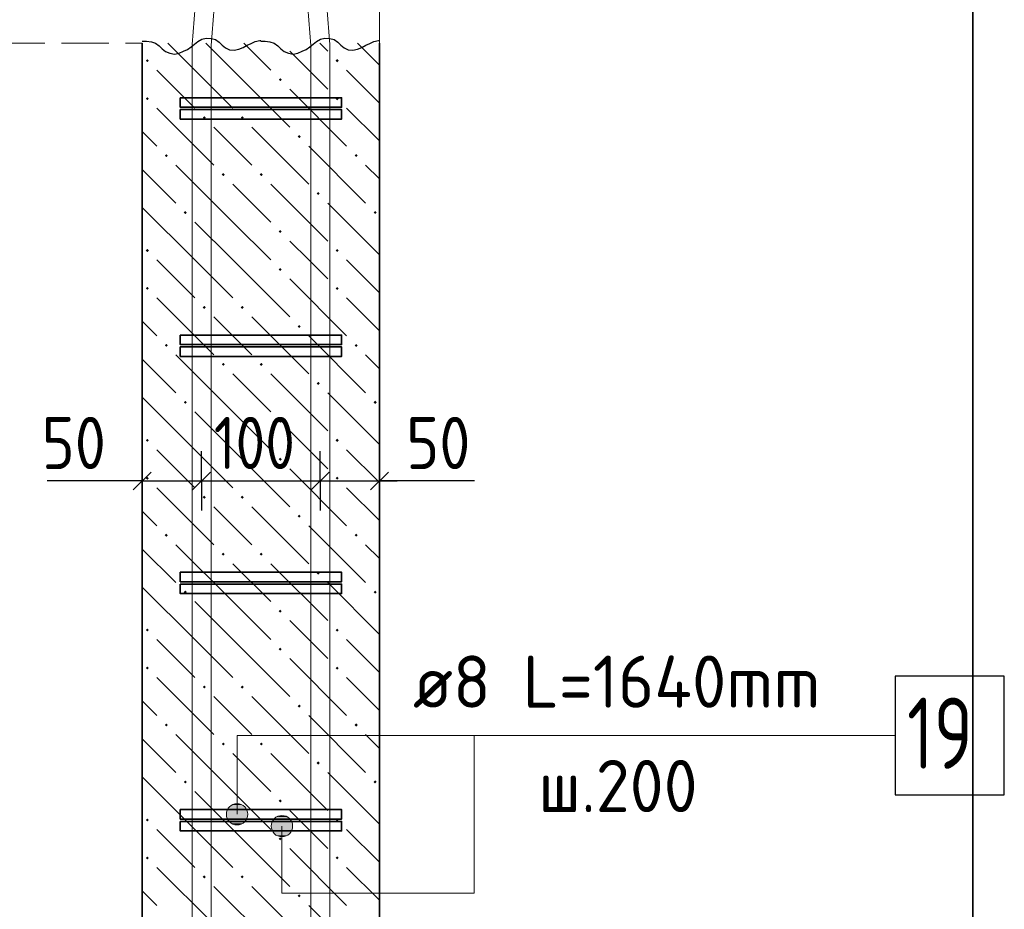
# Model space of a CAD drawing. Header units: millimetres. Extents: x 0 to 42000, y 0 to 29700.
# Tile 3 of 12: x 7283 to 11432, y 15080 to 18829. Entities that reach past the tile are written whole.
import ezdxf

# ---------------------------------------------------------------- set-up
doc = ezdxf.new("R2010")
doc.units = ezdxf.units.MM
doc.linetypes.add('______2', pattern=[270, 200, -70])
for name, color, linetype, lineweight in [('S1 Продольная арматура', 7, 'Continuous', 35), ('Standard', 7, 'Continuous', 25), ('ЖБ Перекрытие верхний уровень', 7, '______2', 25), ('ЖБ Пилон', 7, 'Continuous', 35), ('Позиционная метка линия выноска', 7, 'Continuous', 13), ('Примечания', 7, 'Continuous', 13)]:
    doc.layers.add(name, color=color, linetype=linetype, lineweight=lineweight)
doc.layers.add('Размерная выноска', color=7, linetype='Continuous')
doc.layers.add('Хомут', color=7, linetype='Continuous', lineweight=25, true_color=0x6e3c1e)
doc.styles.add('ISOCPEUR', font='txt')

msp = doc.modelspace()

# ---------------------------------------------------------------- hatches: boundary and pattern name
at = {"layer": 'ЖБ Пилон', "linetype": 'Continuous', "lineweight": 18, "transparency": 33554687}
for points in [[(8381.067583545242, 18730.10864257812), (8380.82275390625, 18729.86450195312), (8380.578153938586, 18730.10864257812)], [(7814.324951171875, 18656.35375976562), (7820.831298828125, 18662.86010742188), (7827.3193359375, 18656.35375976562), (7820.831298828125, 18649.853515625)], [(8614.324951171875, 18656.35375976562), (8620.831298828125, 18662.86010742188), (8627.3193359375, 18656.35375976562), (8620.831298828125, 18649.853515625)], [(8374.322509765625, 18576.36108398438), (8380.82275390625, 18582.861328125), (8387.3291015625, 18576.36108398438), (8380.82275390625, 18569.85473632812)], [(7814.324951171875, 18496.3623046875), (7820.831298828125, 18502.86254882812), (7827.3193359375, 18496.3623046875), (7820.831298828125, 18489.85595703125)], [(8614.324951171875, 18496.3623046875), (8620.831298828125, 18502.86254882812), (8627.3193359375, 18496.3623046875), (8620.831298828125, 18489.85595703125)], [(8054.3212890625, 18416.36352539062), (8060.821533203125, 18422.8515625), (8067.32177734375, 18416.36352539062), (8060.821533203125, 18409.86328125)], [(8214.324951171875, 18416.36352539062), (8220.831298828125, 18422.8515625), (8227.3193359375, 18416.36352539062), (8220.831298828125, 18409.86328125)], [(8454.3212890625, 18336.3525390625), (8460.821533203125, 18342.85888671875), (8467.32177734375, 18336.3525390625), (8460.821533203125, 18329.86450195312)], [(7894.32373046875, 18256.35375976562), (7900.823974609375, 18262.86010742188), (7907.330322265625, 18256.35375976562), (7900.823974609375, 18249.853515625)], [(8694.32373046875, 18256.35375976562), (8700.823974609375, 18262.86010742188), (8707.330322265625, 18256.35375976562), (8700.823974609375, 18249.853515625)], [(8134.326171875, 18176.36108398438), (8140.8203125, 18182.861328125), (8147.320556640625, 18176.36108398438), (8140.8203125, 18169.85473632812)], [(8294.32373046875, 18176.36108398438), (8300.823974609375, 18182.861328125), (8307.330322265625, 18176.36108398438), (8300.823974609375, 18169.85473632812)], [(8534.326171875, 18096.3623046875), (8540.8203125, 18102.86254882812), (8547.320556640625, 18096.3623046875), (8540.8203125, 18089.85595703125)], [(7974.322509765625, 18016.36352539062), (7980.82275390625, 18022.8515625), (7987.3291015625, 18016.36352539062), (7980.82275390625, 18009.86328125)], [(8774.322509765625, 18016.36352539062), (8780.82275390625, 18022.8515625), (8787.3291015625, 18016.36352539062), (8780.82275390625, 18009.86328125)], [(8374.322509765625, 17936.3525390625), (8380.82275390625, 17942.85888671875), (8387.3291015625, 17936.3525390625), (8380.82275390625, 17929.86450195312)], [(7814.324951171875, 17856.35375976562), (7820.831298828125, 17862.86010742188), (7827.3193359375, 17856.35375976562), (7820.831298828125, 17849.853515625)], [(8614.324951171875, 17856.35375976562), (8620.831298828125, 17862.86010742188), (8627.3193359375, 17856.35375976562), (8620.831298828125, 17849.853515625)], [(8374.322509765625, 17776.36108398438), (8380.82275390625, 17782.861328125), (8387.3291015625, 17776.36108398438), (8380.82275390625, 17769.85473632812)], [(7814.324951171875, 17696.3623046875), (7820.831298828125, 17702.86254882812), (7827.3193359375, 17696.3623046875), (7820.831298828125, 17689.85595703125)], [(8614.324951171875, 17696.3623046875), (8620.831298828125, 17702.86254882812), (8627.3193359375, 17696.3623046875), (8620.831298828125, 17689.85595703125)], [(8054.3212890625, 17616.36352539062), (8060.821533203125, 17622.8515625), (8067.32177734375, 17616.36352539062), (8060.821533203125, 17609.86328125)], [(8214.324951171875, 17616.36352539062), (8220.831298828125, 17622.8515625), (8227.3193359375, 17616.36352539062), (8220.831298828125, 17609.86328125)], [(8454.3212890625, 17536.3525390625), (8460.821533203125, 17542.85888671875), (8467.32177734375, 17536.3525390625), (8460.821533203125, 17529.86450195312)], [(7894.32373046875, 17456.35375976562), (7900.823974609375, 17462.86010742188), (7907.330322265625, 17456.35375976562), (7900.823974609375, 17449.853515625)], [(8694.32373046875, 17456.35375976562), (8700.823974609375, 17462.86010742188), (8707.330322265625, 17456.35375976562), (8700.823974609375, 17449.853515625)], [(8134.326171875, 17376.36108398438), (8140.8203125, 17382.861328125), (8147.320556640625, 17376.36108398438), (8140.8203125, 17369.85473632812)], [(8294.32373046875, 17376.36108398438), (8300.823974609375, 17382.861328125), (8307.330322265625, 17376.36108398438), (8300.823974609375, 17369.85473632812)], [(8534.326171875, 17296.3623046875), (8540.8203125, 17302.86254882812), (8547.320556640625, 17296.3623046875), (8540.8203125, 17289.85595703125)], [(7974.322509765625, 17216.36352539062), (7980.82275390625, 17222.8515625), (7987.3291015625, 17216.36352539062), (7980.82275390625, 17209.85717773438)], [(8774.322509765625, 17216.36352539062), (8780.82275390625, 17222.8515625), (8787.3291015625, 17216.36352539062), (8780.82275390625, 17209.85717773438)], [(8374.322509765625, 17136.3525390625), (8380.82275390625, 17142.85888671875), (8387.3291015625, 17136.3525390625), (8380.82275390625, 17129.86450195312)], [(7814.324951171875, 17056.35375976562), (7820.831298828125, 17062.86010742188), (7827.3193359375, 17056.35375976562), (7820.831298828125, 17049.853515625)], [(8614.324951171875, 17056.35375976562), (8620.831298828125, 17062.86010742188), (8627.3193359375, 17056.35375976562), (8620.831298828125, 17049.853515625)], [(8374.322509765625, 16976.36108398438), (8380.82275390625, 16982.861328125), (8387.3291015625, 16976.36108398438), (8380.82275390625, 16969.85473632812)], [(7814.324951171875, 16896.3623046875), (7820.831298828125, 16902.86254882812), (7827.3193359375, 16896.3623046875), (7820.831298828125, 16889.85595703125)], [(8614.324951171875, 16896.3623046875), (8620.831298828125, 16902.86254882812), (8627.3193359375, 16896.3623046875), (8620.831298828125, 16889.85595703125)], [(8054.3212890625, 16816.36352539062), (8060.821533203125, 16822.8515625), (8067.32177734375, 16816.36352539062), (8060.821533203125, 16809.85717773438)], [(8214.324951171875, 16816.36352539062), (8220.831298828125, 16822.8515625), (8227.3193359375, 16816.36352539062), (8220.831298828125, 16809.85717773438)], [(8454.3212890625, 16736.3525390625), (8460.821533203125, 16742.85888671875), (8467.32177734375, 16736.3525390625), (8460.821533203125, 16729.86450195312)], [(7894.32373046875, 16656.35375976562), (7900.823974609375, 16662.86010742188), (7907.330322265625, 16656.35375976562), (7900.823974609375, 16649.853515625)], [(8694.32373046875, 16656.35375976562), (8700.823974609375, 16662.86010742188), (8707.330322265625, 16656.35375976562), (8700.823974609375, 16649.853515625)], [(8134.326171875, 16576.36108398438), (8140.8203125, 16582.861328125), (8147.320556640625, 16576.36108398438), (8140.8203125, 16569.85473632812)], [(8294.32373046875, 16576.36108398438), (8300.823974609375, 16582.861328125), (8307.330322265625, 16576.36108398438), (8300.823974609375, 16569.85473632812)], [(8534.326171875, 16496.3623046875), (8540.8203125, 16502.86254882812), (8547.320556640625, 16496.3623046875), (8540.8203125, 16489.85595703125)], [(7974.322509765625, 16416.36352539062), (7980.82275390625, 16422.8515625), (7987.3291015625, 16416.36352539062), (7980.82275390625, 16409.85717773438)], [(8774.322509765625, 16416.36352539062), (8780.82275390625, 16422.8515625), (8787.3291015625, 16416.36352539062), (8780.82275390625, 16409.85717773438)], [(8374.322509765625, 16336.3525390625), (8380.82275390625, 16342.85888671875), (8387.3291015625, 16336.3525390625), (8380.82275390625, 16329.86450195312)], [(7814.324951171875, 16256.35375976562), (7820.831298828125, 16262.86010742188), (7827.3193359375, 16256.35375976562), (7820.831298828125, 16249.853515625)], [(8614.324951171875, 16256.35375976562), (8620.831298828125, 16262.86010742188), (8627.3193359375, 16256.35375976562), (8620.831298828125, 16249.853515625)], [(8374.322509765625, 16176.35498046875), (8380.82275390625, 16182.861328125), (8387.3291015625, 16176.35498046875), (8380.82275390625, 16169.85473632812)], [(7814.324951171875, 16096.3623046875), (7820.831298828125, 16102.86254882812), (7827.3193359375, 16096.3623046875), (7820.831298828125, 16089.85595703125)], [(8614.324951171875, 16096.3623046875), (8620.831298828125, 16102.86254882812), (8627.3193359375, 16096.3623046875), (8620.831298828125, 16089.85595703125)], [(8054.3212890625, 16016.36352539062), (8060.821533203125, 16022.86376953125), (8067.32177734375, 16016.36352539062), (8060.821533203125, 16009.85717773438)], [(8214.324951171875, 16016.36352539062), (8220.831298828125, 16022.86376953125), (8227.3193359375, 16016.36352539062), (8220.831298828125, 16009.85717773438)], [(8454.3212890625, 15936.3525390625), (8460.821533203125, 15942.85888671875), (8467.32177734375, 15936.3525390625), (8460.821533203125, 15929.86450195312)], [(7894.32373046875, 15856.35375976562), (7900.823974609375, 15862.86010742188), (7907.330322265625, 15856.35375976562), (7900.823974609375, 15849.853515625)], [(8694.32373046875, 15856.35375976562), (8700.823974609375, 15862.86010742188), (8707.330322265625, 15856.35375976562), (8700.823974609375, 15849.853515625)], [(8134.326171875, 15776.35498046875), (8140.8203125, 15782.861328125), (8147.320556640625, 15776.35498046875), (8140.8203125, 15769.85473632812)], [(8294.32373046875, 15776.35498046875), (8300.823974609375, 15782.861328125), (8307.330322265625, 15776.35498046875), (8300.823974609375, 15769.85473632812)], [(8534.326171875, 15696.3623046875), (8540.8203125, 15702.86254882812), (8547.320556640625, 15696.3623046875), (8540.8203125, 15689.85595703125)], [(7974.322509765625, 15616.36352539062), (7980.82275390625, 15622.86376953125), (7987.3291015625, 15616.36352539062), (7980.82275390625, 15609.85717773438)], [(8774.322509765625, 15616.36352539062), (8780.82275390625, 15622.86376953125), (8787.3291015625, 15616.36352539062), (8780.82275390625, 15609.85717773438)], [(8374.322509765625, 15536.3525390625), (8380.82275390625, 15542.85888671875), (8387.3291015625, 15536.3525390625), (8380.82275390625, 15529.86450195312)], [(7814.324951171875, 15456.35375976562), (7820.831298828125, 15462.86010742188), (7827.3193359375, 15456.35375976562), (7820.831298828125, 15449.853515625)], [(8614.324951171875, 15456.35375976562), (8620.831298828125, 15462.86010742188), (8627.3193359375, 15456.35375976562), (8620.831298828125, 15449.853515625)], [(8374.322509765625, 15376.35498046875), (8380.82275390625, 15382.861328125), (8387.3291015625, 15376.35498046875), (8380.82275390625, 15369.85473632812)], [(7814.324951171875, 15296.3623046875), (7820.831298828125, 15302.86254882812), (7827.3193359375, 15296.3623046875), (7820.831298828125, 15289.85595703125)], [(8614.324951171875, 15296.3623046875), (8620.831298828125, 15302.86254882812), (8627.3193359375, 15296.3623046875), (8620.831298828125, 15289.85595703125)], [(8054.3212890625, 15216.36352539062), (8060.821533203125, 15222.86376953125), (8067.32177734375, 15216.36352539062), (8060.821533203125, 15209.85717773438)], [(8214.324951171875, 15216.36352539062), (8220.831298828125, 15222.86376953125), (8227.3193359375, 15216.36352539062), (8220.831298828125, 15209.85717773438)], [(8454.3212890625, 15136.3525390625), (8460.821533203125, 15142.85888671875), (8467.32177734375, 15136.3525390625), (8460.821533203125, 15129.86450195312)]]:
    msp.add_hatch(color=7, dxfattribs=at).paths.add_polyline_path(points, flags=16)
at = {"layer": 'Позиционная метка линия выноска', "linetype": 'Continuous', "lineweight": 13, "transparency": 33554687}
for points in [[(8221.728515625, 15518.81103515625), (8176.72119140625, 15518.81103515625), (8160.5224609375, 15502.6123046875)], [(8221.728515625, 15518.81103515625), (8160.5224609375, 15502.6123046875), (8237.92724609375, 15502.6123046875)], [(8176.72119140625, 15518.81103515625), (8221.728515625, 15518.81103515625), (8199.21875, 15525.10986328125)], [(8237.92724609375, 15502.6123046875), (8160.5224609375, 15502.6123046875), (8154.2236328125, 15480.11474609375)], [(8237.92724609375, 15502.6123046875), (8154.2236328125, 15480.11474609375), (8244.22607421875, 15480.11474609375)], [(8244.22607421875, 15480.11474609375), (8154.2236328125, 15480.11474609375), (8160.5224609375, 15457.61108398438)], [(8244.22607421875, 15480.11474609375), (8160.5224609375, 15457.61108398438), (8237.92724609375, 15457.61108398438)], [(8237.92724609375, 15457.61108398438), (8160.5224609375, 15457.61108398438), (8176.72119140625, 15441.41845703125)], [(8237.92724609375, 15457.61108398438), (8176.72119140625, 15441.41845703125), (8221.728515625, 15441.41845703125)], [(8221.728515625, 15441.41845703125), (8176.72119140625, 15441.41845703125), (8199.21875, 15435.11352539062)], [(8342.864990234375, 15430.10864257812), (8432.861328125, 15430.10864257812), (8426.568603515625, 15452.61840820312)], [(8342.864990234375, 15430.10864257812), (8426.568603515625, 15452.61840820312), (8349.163818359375, 15452.61840820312)], [(8349.163818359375, 15452.61840820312), (8426.568603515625, 15452.61840820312), (8410.36376953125, 15468.81103515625)], [(8349.163818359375, 15452.61840820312), (8410.36376953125, 15468.81103515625), (8365.362548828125, 15468.81103515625)], [(8365.362548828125, 15468.81103515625), (8410.36376953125, 15468.81103515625), (8387.8662109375, 15475.11596679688)], [(8349.163818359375, 15407.61108398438), (8432.861328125, 15430.10864257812), (8342.864990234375, 15430.10864257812)], [(8349.163818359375, 15407.61108398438), (8426.568603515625, 15407.61108398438), (8432.861328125, 15430.10864257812)], [(8365.362548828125, 15391.41235351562), (8426.568603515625, 15407.61108398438), (8349.163818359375, 15407.61108398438)], [(8365.362548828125, 15391.41235351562), (8410.36376953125, 15391.41235351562), (8426.568603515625, 15407.61108398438)], [(8410.36376953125, 15391.41235351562), (8365.362548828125, 15391.41235351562), (8387.8662109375, 15385.11352539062)]]:
    msp.add_hatch(color=7, dxfattribs=at).paths.add_polyline_path(points)

# ---------------------------------------------------------------- linework, layer by layer
at = {"layer": 'S1 Продольная арматура', "color": 7, "linetype": 'Continuous', "lineweight": 18, "transparency": 33554687}
for points in [[(8009.222412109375, 5030.108642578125), (8009.222412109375, 18723.93188476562), (8089.22119140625, 19739.794921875), (8089.22119140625, 26380.11474609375), (8169.22607421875, 26380.11474609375), (8169.22607421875, 19736.6455078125), (8089.22119140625, 18720.78247070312), (8089.22119140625, 5030.108642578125), (8009.222412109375, 5030.108642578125)], [(8009.222412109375, 5030.108642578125), (8009.222412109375, 18723.93188476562), (8089.22119140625, 19739.794921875), (8089.22119140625, 26380.11474609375), (8169.22607421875, 26380.11474609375), (8169.22607421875, 19736.6455078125), (8089.22119140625, 18720.78247070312), (8089.22119140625, 5030.108642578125), (8009.222412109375, 5030.108642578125)], [(8009.222412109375, 5030.108642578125), (8009.222412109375, 18723.93188476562), (8089.22119140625, 19739.794921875), (8089.22119140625, 26380.11474609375), (8169.22607421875, 26380.11474609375), (8169.22607421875, 19736.6455078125), (8089.22119140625, 18720.78247070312), (8089.22119140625, 5030.108642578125), (8009.222412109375, 5030.108642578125)], [(8009.222412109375, 5030.108642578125), (8009.222412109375, 18723.93188476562), (8089.22119140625, 19739.794921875), (8089.22119140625, 26380.11474609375), (8169.22607421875, 26380.11474609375), (8169.22607421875, 19736.6455078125), (8089.22119140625, 18720.78247070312), (8089.22119140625, 5030.108642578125), (8009.222412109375, 5030.108642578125)], [(8009.222412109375, 5030.108642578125), (8009.222412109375, 18723.93188476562), (8089.22119140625, 19739.794921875), (8089.22119140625, 26380.11474609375), (8169.22607421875, 26380.11474609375), (8169.22607421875, 19736.6455078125), (8089.22119140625, 18720.78247070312), (8089.22119140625, 5030.108642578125), (8009.222412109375, 5030.108642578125)], [(8009.222412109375, 5030.108642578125), (8009.222412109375, 18723.93188476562), (8089.22119140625, 19739.794921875), (8089.22119140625, 26380.11474609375), (8169.22607421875, 26380.11474609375), (8169.22607421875, 19736.6455078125), (8089.22119140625, 18720.78247070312), (8089.22119140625, 5030.108642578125), (8009.222412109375, 5030.108642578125)], [(8009.222412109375, 5030.108642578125), (8009.222412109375, 18723.93188476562), (8089.22119140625, 19739.794921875), (8089.22119140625, 26380.11474609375), (8169.22607421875, 26380.11474609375), (8169.22607421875, 19736.6455078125), (8089.22119140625, 18720.78247070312), (8089.22119140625, 5030.108642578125), (8009.222412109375, 5030.108642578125)], [(8009.222412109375, 5030.108642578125), (8009.222412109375, 18723.93188476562), (8089.22119140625, 19739.794921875), (8089.22119140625, 26380.11474609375), (8169.22607421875, 26380.11474609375), (8169.22607421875, 19736.6455078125), (8089.22119140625, 18720.78247070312), (8089.22119140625, 5030.108642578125), (8009.222412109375, 5030.108642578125)], [(8509.222412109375, 5030.108642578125), (8509.222412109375, 18720.78247070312), (8429.2236328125, 19736.6455078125), (8429.2236328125, 26380.11474609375), (8509.222412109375, 26380.11474609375), (8509.222412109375, 19739.794921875), (8589.22119140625, 18723.93188476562), (8589.22119140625, 5030.108642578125), (8509.222412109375, 5030.108642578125)], [(8509.222412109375, 5030.108642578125), (8509.222412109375, 18720.78247070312), (8429.2236328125, 19736.6455078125), (8429.2236328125, 26380.11474609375), (8509.222412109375, 26380.11474609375), (8509.222412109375, 19739.794921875), (8589.22119140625, 18723.93188476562), (8589.22119140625, 5030.108642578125), (8509.222412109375, 5030.108642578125)], [(8509.222412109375, 5030.108642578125), (8509.222412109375, 18720.78247070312), (8429.2236328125, 19736.6455078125), (8429.2236328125, 26380.11474609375), (8509.222412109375, 26380.11474609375), (8509.222412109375, 19739.794921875), (8589.22119140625, 18723.93188476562), (8589.22119140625, 5030.108642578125), (8509.222412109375, 5030.108642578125)], [(8509.222412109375, 5030.108642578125), (8509.222412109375, 18720.78247070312), (8429.2236328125, 19736.6455078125), (8429.2236328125, 26380.11474609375), (8509.222412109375, 26380.11474609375), (8509.222412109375, 19739.794921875), (8589.22119140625, 18723.93188476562), (8589.22119140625, 5030.108642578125), (8509.222412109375, 5030.108642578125)], [(8509.222412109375, 5030.108642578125), (8509.222412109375, 18720.78247070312), (8429.2236328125, 19736.6455078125), (8429.2236328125, 26380.11474609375), (8509.222412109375, 26380.11474609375), (8509.222412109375, 19739.794921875), (8589.22119140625, 18723.93188476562), (8589.22119140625, 5030.108642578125), (8509.222412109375, 5030.108642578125)], [(8509.222412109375, 5030.108642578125), (8509.222412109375, 18720.78247070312), (8429.2236328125, 19736.6455078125), (8429.2236328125, 26380.11474609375), (8509.222412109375, 26380.11474609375), (8509.222412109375, 19739.794921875), (8589.22119140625, 18723.93188476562), (8589.22119140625, 5030.108642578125), (8509.222412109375, 5030.108642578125)], [(8509.222412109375, 5030.108642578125), (8509.222412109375, 18720.78247070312), (8429.2236328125, 19736.6455078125), (8429.2236328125, 26380.11474609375), (8509.222412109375, 26380.11474609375), (8509.222412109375, 19739.794921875), (8589.22119140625, 18723.93188476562), (8589.22119140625, 5030.108642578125), (8509.222412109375, 5030.108642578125)], [(8509.222412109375, 5030.108642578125), (8509.222412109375, 18720.78247070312), (8429.2236328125, 19736.6455078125), (8429.2236328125, 26380.11474609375), (8509.222412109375, 26380.11474609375), (8509.222412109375, 19739.794921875), (8589.22119140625, 18723.93188476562), (8589.22119140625, 5030.108642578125), (8509.222412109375, 5030.108642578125)]]:
    msp.add_lwpolyline(points, dxfattribs=at)
at = {"layer": 'Standard', "color": 7, "linetype": 'Continuous', "lineweight": -3, "transparency": 33554687}
for p, q in [((7799.21875, 16885.11352539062), (7799.21875, 17010.107421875)), ((8049.224853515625, 16885.11352539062), (8049.224853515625, 17010.107421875)), ((8549.224853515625, 16885.11352539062), (8549.224853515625, 17010.107421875)), ((8799.21875, 16885.11352539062), (8799.21875, 17010.107421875)), ((7799.21875, 16885.11352539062), (7724.21875, 16885.11352539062)), ((7799.21875, 16885.11352539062), (7799.21875, 16760.11352539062)), ((7799.21875, 16885.11352539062), (7799.21875, 16885.11352539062)), ((7799.21875, 16885.11352539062), (8049.224853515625, 16885.11352539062)), ((8049.224853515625, 16885.11352539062), (8049.224853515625, 16760.11352539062)), ((8049.224853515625, 16885.11352539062), (8049.224853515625, 16885.11352539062)), ((8049.224853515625, 16885.11352539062), (8549.224853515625, 16885.11352539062)), ((8549.224853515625, 16885.11352539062), (8549.224853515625, 16760.11352539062)), ((8549.224853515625, 16885.11352539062), (8549.224853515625, 16884.619140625)), ((8549.224853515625, 16885.11352539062), (8799.21875, 16885.11352539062)), ((8799.21875, 16885.11352539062), (8799.21875, 16760.11352539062)), ((8799.21875, 16885.11352539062), (8799.21875, 16885.11352539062)), ((8799.21875, 16885.11352539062), (8874.224853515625, 16885.11352539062))]:
    msp.add_line(p, q, dxfattribs=at)
at = {"layer": 'Standard', "color": 7, "linetype": 'Continuous', "lineweight": 25, "transparency": 33554687}
for p, q in [((7761.71875, 16847.61962890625), (7836.724853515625, 16922.61352539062)), ((8011.724853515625, 16847.61962890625), (8086.724853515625, 16922.61352539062)), ((8511.724853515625, 16847.61962890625), (8586.724853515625, 16922.61352539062)), ((8761.71875, 16847.61962890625), (8836.724853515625, 16922.61352539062))]:
    msp.add_line(p, q, dxfattribs=at)
at = {"layer": 'Standard', "color": 254, "linetype": 'Continuous', "lineweight": 35, "true_color": 0xc4c4ff, "transparency": 33554687}
msp.add_lwpolyline([(4799.21875, 1530.108642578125), (11299.21875, 1530.108642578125), (11299.21875, 27230.10864257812), (4799.21875, 27230.10864257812), (4799.21875, 1530.108642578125)], dxfattribs=at)
at = {"layer": 'ЖБ Перекрытие верхний уровень', "color": 7, "linetype": '______2', "lineweight": 18, "transparency": 33554687}
for p, q in [((8799.21875, 18730.10864257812), (8799.21875, 19730.10864257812)), ((5299.21875, 18730.10864257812), (7799.21875, 18730.10864257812))]:
    msp.add_line(p, q, dxfattribs=at)
at = {"layer": 'ЖБ Пилон', "color": 7, "linetype": 'Continuous', "lineweight": 35, "transparency": 33554687}
for p, q in [((7799.21875, 18730.10864257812), (7799.21875, 5030.108642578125)), ((8799.21875, 5030.108642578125), (8799.21875, 18730.10864257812))]:
    msp.add_line(p, q, dxfattribs=at)
at = {"layer": 'ЖБ Пилон', "color": 9, "linetype": 'Continuous', "lineweight": 18, "true_color": 0xc7c7c7, "transparency": 33554687}
for p, q in [((8020.831298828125, 18616.36352539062), (7907.077503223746, 18730.10864257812)), ((8067.081975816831, 18730.10864257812), (8180.82275390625, 18616.36352539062)), ((8227.0751953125, 18730.10864257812), (8340.8203125, 18616.36352539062)), ((8547.074699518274, 18730.10864257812), (8580.82275390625, 18696.3623046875)), ((8799.21875, 18637.97442537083), (8707.077503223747, 18730.10864257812)), ((8500.823974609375, 18616.36352539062), (8420.831298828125, 18696.3623046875)), ((7860.821533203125, 18616.36352539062), (8020.831298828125, 18456.35375976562)), ((8020.831298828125, 18616.36352539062), (8180.82275390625, 18456.35375976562)), ((8180.82275390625, 18616.36352539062), (8420.831298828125, 18376.36108398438)), ((8580.82275390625, 18536.3525390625), (8500.823974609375, 18616.36352539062)), ((8660.821533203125, 18616.36352539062), (8799.21875, 18477.96630859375)), ((8420.831298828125, 18536.3525390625), (8660.821533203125, 18296.3623046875)), ((7860.821533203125, 18456.35375976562), (8100.823974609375, 18216.36352539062)), ((8660.821533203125, 18456.35375976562), (8799.21875, 18317.96358214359)), ((7799.21875, 18357.96508789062), (7860.821533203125, 18296.3623046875)), ((8180.82275390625, 18296.3623046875), (8100.823974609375, 18376.36108398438)), ((8260.821533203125, 18376.36108398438), (8500.823974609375, 18136.3525390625)), ((8260.821533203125, 18216.36352539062), (8180.82275390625, 18296.3623046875)), ((8500.823974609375, 18296.3623046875), (8740.8203125, 18056.35375976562)), ((8180.82275390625, 17976.36108398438), (7940.8203125, 18216.36352539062)), ((8799.21875, 18157.96508789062), (8740.8203125, 18216.36352539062)), ((7799.21875, 18197.96252460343), (7940.8203125, 18056.35375976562)), ((8180.82275390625, 18136.3525390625), (8340.8203125, 17976.36108398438)), ((8340.8203125, 18136.3525390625), (8580.82275390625, 17896.3623046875)), ((8799.21875, 17837.97442537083), (8580.82275390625, 18056.35375976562)), ((8020.831298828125, 17816.36352539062), (7799.21875, 18037.95916712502)), ((8020.831298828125, 17976.36108398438), (8180.82275390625, 17816.36352539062)), ((8180.82275390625, 17976.36108398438), (8340.8203125, 17816.36352539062)), ((8500.823974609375, 17816.36352539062), (8420.831298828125, 17896.3623046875)), ((7860.821533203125, 17816.36352539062), (8020.831298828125, 17656.35375976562)), ((8020.831298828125, 17816.36352539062), (8180.82275390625, 17656.35375976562)), ((8180.82275390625, 17816.36352539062), (8420.831298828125, 17576.36108398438)), ((8580.82275390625, 17736.3525390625), (8500.823974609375, 17816.36352539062)), ((8660.821533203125, 17816.36352539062), (8799.21875, 17677.96630859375)), ((8420.831298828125, 17736.3525390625), (8660.821533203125, 17496.3623046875)), ((7860.821533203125, 17656.35375976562), (8100.823974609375, 17416.36352539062)), ((8660.821533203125, 17656.35375976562), (8799.21875, 17517.96358214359)), ((7799.21875, 17557.96508789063), (7860.821533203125, 17496.3623046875)), ((8180.82275390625, 17496.3623046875), (8100.823974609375, 17576.36108398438)), ((8260.821533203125, 17576.36108398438), (8500.823974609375, 17336.3525390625)), ((8260.821533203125, 17416.36352539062), (8180.82275390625, 17496.3623046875)), ((8500.823974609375, 17496.3623046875), (8740.8203125, 17256.35375976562)), ((7799.21875, 17397.96252460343), (7940.8203125, 17256.35375976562)), ((8180.82275390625, 17176.36108398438), (7940.8203125, 17416.36352539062)), ((8799.21875, 17357.96508789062), (8740.8203125, 17416.36352539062)), ((8180.82275390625, 17336.3525390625), (8340.8203125, 17176.36108398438)), ((8340.8203125, 17336.3525390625), (8580.82275390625, 17096.3623046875)), ((8020.831298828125, 17016.36352539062), (7799.21875, 17237.95916712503)), ((8799.21875, 17037.97442537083), (8580.82275390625, 17256.35375976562)), ((8020.831298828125, 17176.36108398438), (8180.82275390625, 17016.36352539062)), ((8180.82275390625, 17176.36108398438), (8340.8203125, 17016.36352539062)), ((8500.823974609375, 17016.36352539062), (8420.831298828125, 17096.3623046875)), ((7860.821533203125, 17016.36352539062), (8020.831298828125, 16856.35375976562)), ((8020.831298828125, 17016.36352539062), (8180.82275390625, 16856.35375976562)), ((8180.82275390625, 17016.36352539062), (8420.831298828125, 16776.36108398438)), ((8580.82275390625, 16936.3525390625), (8500.823974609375, 17016.36352539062)), ((8660.821533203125, 17016.36352539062), (8799.21875, 16877.96630859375)), ((8420.831298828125, 16936.3525390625), (8660.821533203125, 16696.3623046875)), ((7860.821533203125, 16856.35375976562), (8100.823974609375, 16616.36352539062)), ((8660.821533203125, 16856.35375976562), (8799.21875, 16717.9635821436)), ((8180.82275390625, 16696.3623046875), (8100.823974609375, 16776.36108398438)), ((8260.821533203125, 16776.36108398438), (8500.823974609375, 16536.3525390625)), ((7799.21875, 16757.96508789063), (7860.821533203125, 16696.3623046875)), ((8260.821533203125, 16616.36352539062), (8180.82275390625, 16696.3623046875)), ((8500.823974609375, 16696.3623046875), (8740.8203125, 16456.35375976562)), ((7799.21875, 16597.96252460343), (7940.8203125, 16456.35375976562)), ((8180.82275390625, 16376.36108398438), (7940.8203125, 16616.36352539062)), ((8799.21875, 16557.96508789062), (8740.8203125, 16616.36352539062)), ((8180.82275390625, 16536.3525390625), (8340.8203125, 16376.36108398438)), ((8340.8203125, 16536.3525390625), (8580.82275390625, 16296.3623046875)), ((8020.831298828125, 16216.36352539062), (7799.21875, 16437.95916712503)), ((8799.21875, 16237.97442537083), (8580.82275390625, 16456.35375976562)), ((8020.831298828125, 16376.36108398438), (8180.82275390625, 16216.36352539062)), ((8180.82275390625, 16376.36108398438), (8340.8203125, 16216.36352539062)), ((8500.823974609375, 16216.36352539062), (8420.831298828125, 16296.3623046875)), ((7860.821533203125, 16216.36352539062), (8020.831298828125, 16056.35375976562)), ((8020.831298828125, 16216.36352539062), (8180.82275390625, 16056.35375976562)), ((8180.82275390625, 16216.36352539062), (8420.831298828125, 15976.35498046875)), ((8580.82275390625, 16136.3525390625), (8500.823974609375, 16216.36352539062)), ((8660.821533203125, 16216.36352539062), (8799.21875, 16077.96630859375)), ((8420.831298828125, 16136.3525390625), (8660.821533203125, 15896.3623046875)), ((7860.821533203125, 16056.35375976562), (8100.823974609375, 15816.36352539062)), ((8660.821533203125, 16056.35375976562), (8799.21875, 15917.9635821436)), ((8180.82275390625, 15896.3623046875), (8100.823974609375, 15976.35498046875)), ((8260.821533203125, 15976.35498046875), (8500.823974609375, 15736.3525390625)), ((7799.21875, 15957.96508789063), (7860.821533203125, 15896.3623046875)), ((8260.821533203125, 15816.36352539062), (8180.82275390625, 15896.3623046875)), ((8500.823974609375, 15896.3623046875), (8740.8203125, 15656.35375976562)), ((8180.82275390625, 15576.35498046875), (7940.8203125, 15816.36352539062)), ((8799.21875, 15757.96360275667), (8740.8203125, 15816.36352539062)), ((7799.21875, 15797.96252460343), (7940.8203125, 15656.35375976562)), ((8180.82275390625, 15736.3525390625), (8340.8203125, 15576.35498046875)), ((8340.8203125, 15736.3525390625), (8580.82275390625, 15496.3623046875)), ((8799.21875, 15437.97442537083), (8580.82275390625, 15656.35375976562)), ((8020.831298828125, 15416.36352539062), (7799.21875, 15637.95916712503)), ((8020.831298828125, 15576.35498046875), (8180.82275390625, 15416.36352539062)), ((8180.82275390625, 15576.35498046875), (8340.8203125, 15416.36352539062)), ((8500.823974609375, 15416.36352539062), (8420.831298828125, 15496.3623046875)), ((7860.821533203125, 15416.36352539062), (8020.831298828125, 15256.35375976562)), ((8020.831298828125, 15416.36352539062), (8180.82275390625, 15256.35375976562)), ((8180.82275390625, 15416.36352539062), (8420.831298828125, 15176.35498046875)), ((8580.82275390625, 15336.3525390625), (8500.823974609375, 15416.36352539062)), ((8660.821533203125, 15416.36352539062), (8799.21875, 15277.96630859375)), ((8420.831298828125, 15336.3525390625), (8660.821533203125, 15096.3623046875)), ((7860.821533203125, 15256.35375976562), (8100.823974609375, 15016.36352539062)), ((8660.821533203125, 15256.35375976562), (8799.21875, 15117.9635821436)), ((7799.21875, 15157.96508789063), (7860.821533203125, 15096.3623046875)), ((8180.82275390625, 15096.3623046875), (8100.823974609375, 15176.35498046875)), ((8260.821533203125, 15176.35498046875), (8500.823974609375, 14936.3525390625)), ((8260.821533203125, 15016.36352539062), (8180.82275390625, 15096.3623046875)), ((8500.823974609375, 15096.3623046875), (8740.8203125, 14856.35375976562))]:
    msp.add_line(p, q, dxfattribs=at)
at = {"layer": 'Позиционная метка линия выноска', "color": 7, "linetype": 'Continuous', "lineweight": 13, "transparency": 33554687}
for p, q in [((8199.21875, 15525.10986328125), (8199.21875, 15525.10986328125)), ((8154.2236328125, 15480.11474609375), (8154.2236328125, 15480.11474609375)), ((8244.22607421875, 15480.11474609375), (8244.22607421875, 15480.11474609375)), ((8387.8662109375, 15475.11596679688), (8387.8662109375, 15475.11596679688)), ((8199.21875, 15435.11352539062), (8199.21875, 15435.11352539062)), ((8342.864990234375, 15430.10864257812), (8342.864990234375, 15430.10864257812)), ((8432.861328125, 15430.10864257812), (8432.861328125, 15430.10864257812)), ((8387.8662109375, 15385.11352539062), (8387.8662109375, 15385.11352539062))]:
    msp.add_line(p, q, dxfattribs=at)
for points in [[(10972.25341796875, 15811.865234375), (8199.21875, 15811.865234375), (8199.21875, 15480.11474609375)], [(9198.614501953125, 15811.865234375), (9198.614501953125, 15148.35205078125), (8387.8662109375, 15148.35205078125), (8387.8662109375, 15430.10864257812)]]:
    msp.add_lwpolyline(points, dxfattribs=at)
for centre in [(8199.21875, 15480.11474609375), (8387.8662109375, 15430.10864257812)]:
    msp.add_circle(centre, 45.00000039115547, dxfattribs=at)
at = {"layer": 'Примечания', "color": 7, "linetype": 'Continuous', "lineweight": 25, "transparency": 33554687}
msp.add_line((8799.21875, 18738.87939453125), (8799.218750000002, 18738.87939453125), dxfattribs=at)
for points in [[(7799.218750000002, 18738.87939453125), (7817.718505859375, 18739.11743164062), (7837.7197265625, 18736.23046875), (7855.72509765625, 18729.63256835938), (7870.220947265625, 18718.71337890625), (7882.72705078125, 18705.75561523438), (7897.222900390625, 18694.83032226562), (7915.72265625, 18688.232421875), (7935.223388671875, 18684.39331054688), (7954.72412109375, 18688.71459960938), (7972.723388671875, 18695.78857421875), (7990.22216796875, 18703.82690429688), (8005.224609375, 18714.51416015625), (8019.219970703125, 18726.03149414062), (8033.221435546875, 18737.4267578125), (8050.2197265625, 18746.435546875), (8069.22607421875, 18751.23291015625), (8089.22119140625, 18750.5126953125), (8108.721923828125, 18745.2392578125), (8123.223876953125, 18734.55200195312), (8136.21826171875, 18722.0703125), (8150.2197265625, 18710.6689453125), (8167.22412109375, 18702.1484375), (8187.21923828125, 18700.23193359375), (8206.72607421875, 18705.029296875), (8224.21875, 18712.59765625), (8241.22314453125, 18721.11206054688), (8258.7158203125, 18729.38842773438), (8275.726318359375, 18737.4267578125), (8295.220947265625, 18741.27807617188), (8299.21875, 18741.63208007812)], [(8299.21875, 18738.87939453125), (8317.718505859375, 18739.11743164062), (8337.7197265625, 18736.23046875), (8355.72509765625, 18729.63256835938), (8370.220947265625, 18718.71337890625), (8382.72705078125, 18705.75561523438), (8397.222900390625, 18694.83032226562), (8415.72265625, 18688.232421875), (8435.223388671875, 18684.39331054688), (8454.72412109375, 18688.71459960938), (8472.723388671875, 18695.78857421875), (8490.22216796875, 18703.82690429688), (8505.224609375, 18714.51416015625), (8519.219970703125, 18726.03149414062), (8533.221435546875, 18737.4267578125), (8550.2197265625, 18746.435546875), (8569.22607421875, 18751.23291015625), (8589.22119140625, 18750.5126953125), (8608.721923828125, 18745.2392578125), (8623.223876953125, 18734.55200195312), (8636.21826171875, 18722.0703125), (8650.2197265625, 18710.6689453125), (8667.22412109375, 18702.1484375), (8687.21923828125, 18700.23193359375), (8706.72607421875, 18705.029296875), (8724.21875, 18712.59765625), (8741.22314453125, 18721.11206054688), (8758.7158203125, 18729.38842773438), (8775.726318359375, 18737.4267578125), (8795.220947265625, 18741.27807617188), (8799.21875, 18741.63208007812)]]:
    msp.add_lwpolyline(points, dxfattribs=at)
at = {"layer": 'Размерная выноска', "color": 7, "linetype": 'Continuous', "lineweight": -3, "transparency": 33554687}
for p, q in [((7799.21875, 16885.11352539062), (7399.21875, 16885.11352539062)), ((9199.21875, 16885.11352539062), (8799.21875, 16885.11352539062))]:
    msp.add_line(p, q, dxfattribs=at)
at = {"layer": 'Хомут', "color": 7, "linetype": 'Continuous', "lineweight": 35, "transparency": 33554687}
for points in [[(7959.222412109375, 18500.11596679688), (8639.22119140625, 18500.11596679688), (8639.22119140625, 18460.11352539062), (7959.222412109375, 18460.11352539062), (7959.222412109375, 18500.11596679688)], [(7959.222412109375, 18500.11596679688), (8639.22119140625, 18500.11596679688), (8639.22119140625, 18460.11352539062), (7959.222412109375, 18460.11352539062), (7959.222412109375, 18500.11596679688)], [(7959.222412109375, 18450.10986328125), (8639.22119140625, 18450.10986328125), (8639.22119140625, 18410.107421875), (7959.222412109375, 18410.107421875), (7959.222412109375, 18450.10986328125)], [(7959.222412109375, 18450.10986328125), (8639.22119140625, 18450.10986328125), (8639.22119140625, 18410.107421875), (7959.222412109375, 18410.107421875), (7959.222412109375, 18450.10986328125)], [(7959.222412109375, 17500.11596679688), (8639.22119140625, 17500.11596679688), (8639.22119140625, 17460.11352539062), (7959.222412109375, 17460.11352539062), (7959.222412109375, 17500.11596679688)], [(7959.222412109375, 17500.11596679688), (8639.22119140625, 17500.11596679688), (8639.22119140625, 17460.11352539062), (7959.222412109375, 17460.11352539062), (7959.222412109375, 17500.11596679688)], [(7959.222412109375, 17450.10986328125), (8639.22119140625, 17450.10986328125), (8639.22119140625, 17410.107421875), (7959.222412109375, 17410.107421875), (7959.222412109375, 17450.10986328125)], [(7959.222412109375, 17450.10986328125), (8639.22119140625, 17450.10986328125), (8639.22119140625, 17410.107421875), (7959.222412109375, 17410.107421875), (7959.222412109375, 17450.10986328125)], [(7959.222412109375, 16500.11596679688), (8639.22119140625, 16500.11596679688), (8639.22119140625, 16460.11352539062), (7959.222412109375, 16460.11352539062), (7959.222412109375, 16500.11596679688)], [(7959.222412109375, 16500.11596679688), (8639.22119140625, 16500.11596679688), (8639.22119140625, 16460.11352539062), (7959.222412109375, 16460.11352539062), (7959.222412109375, 16500.11596679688)], [(7959.222412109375, 16450.10986328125), (8639.22119140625, 16450.10986328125), (8639.22119140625, 16410.107421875), (7959.222412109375, 16410.107421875), (7959.222412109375, 16450.10986328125)], [(7959.222412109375, 16450.10986328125), (8639.22119140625, 16450.10986328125), (8639.22119140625, 16410.107421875), (7959.222412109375, 16410.107421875), (7959.222412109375, 16450.10986328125)], [(7959.222412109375, 15500.11596679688), (8639.22119140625, 15500.11596679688), (8639.22119140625, 15460.11352539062), (7959.222412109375, 15460.11352539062), (7959.222412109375, 15500.11596679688)], [(7959.222412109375, 15500.11596679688), (8639.22119140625, 15500.11596679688), (8639.22119140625, 15460.11352539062), (7959.222412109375, 15460.11352539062), (7959.222412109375, 15500.11596679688)], [(7959.222412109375, 15450.10986328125), (8639.22119140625, 15450.10986328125), (8639.22119140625, 15410.107421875), (7959.222412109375, 15410.107421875), (7959.222412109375, 15450.10986328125)], [(7959.222412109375, 15450.10986328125), (8639.22119140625, 15450.10986328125), (8639.22119140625, 15410.107421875), (7959.222412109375, 15410.107421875), (7959.222412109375, 15450.10986328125)]]:
    msp.add_lwpolyline(points, dxfattribs=at)
at = {"layer": 'Хомут', "color": 7, "linetype": 'Continuous', "lineweight": 25, "transparency": 33554687}
msp.add_lwpolyline([(10972.25341796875, 15561.87133789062), (11432.2509765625, 15561.87133789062), (11432.2509765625, 16061.87133789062), (10972.25341796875, 16061.87133789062), (10972.25341796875, 15561.87133789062)], dxfattribs=at)

# ---------------------------------------------------------------- texts
at = {"layer": 'Standard', "color": 7, "linetype": 'Continuous', "lineweight": 25, "transparency": 33554687, "char_height": 220.0000047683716, "attachment_point": 7, "style": 'ISOCPEUR'}
for s, insert, width in [('\\W0.87;50', (7375.726318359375, 16935.11352539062), 403.9237976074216), ('\\W0.83;100', (8101.226806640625, 16935.11352539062), 508.5714588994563), ('\\W0.87;50', (8911.724853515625, 16935.11352539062), 403.9237976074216)]:
    msp.add_mtext(s, dxfattribs=dict(at, insert=insert, width=width))
at = {"layer": 'Хомут', "color": 7, "linetype": 'Continuous', "lineweight": 13, "transparency": 33554687, "attachment_point": 7, "style": 'ISOCPEUR'}
for s, insert, char_height, width in [('\\W0.96;ø8 L=1640mm ', (8940.093994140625, 15929.20532226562), 220.0000047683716, 2018.393715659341), ('\\W0.75;19', (11022.24731445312, 15671.875), 300, 472.2885131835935), ('\\W0.95;ш.200 ', (9468.096923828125, 15489.20288085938), 220.0000047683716, 962.136170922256)]:
    msp.add_mtext(s, dxfattribs=dict(at, insert=insert, char_height=char_height, width=width))

doc.saveas('drawing.dxf')
